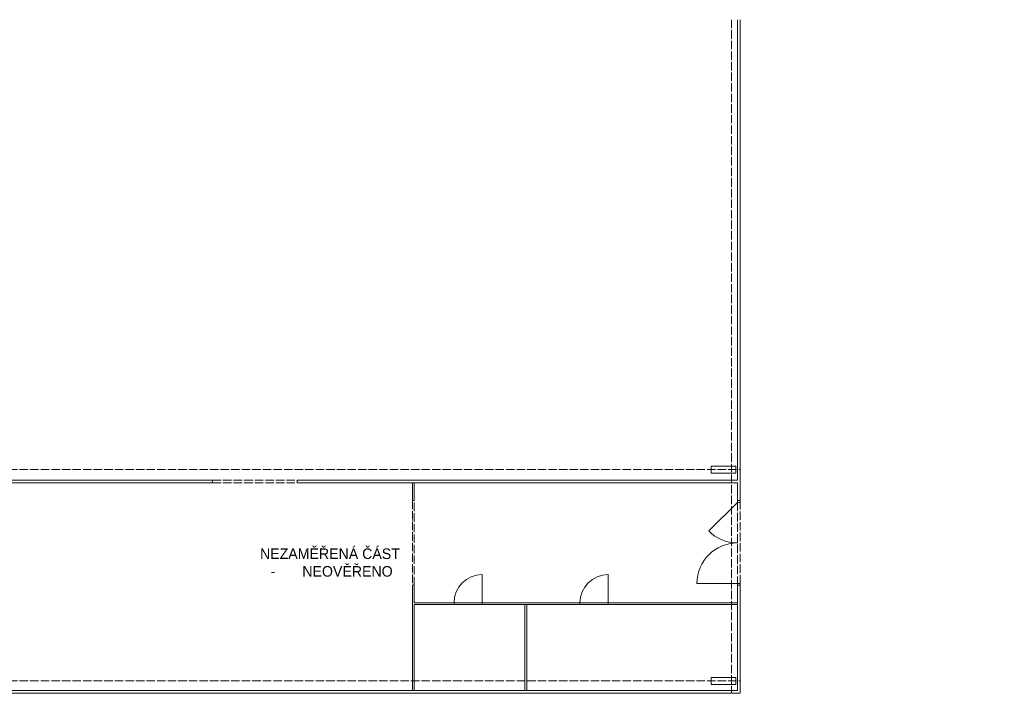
# Model space of a CAD drawing. Header units: millimetres. Extents: x -300186 to 535068, y -28581 to 763298.
# Tile 14 of 256: x -257706 to -229767, y 170334 to 189451. Entities that reach past the tile are written whole.
import ezdxf

# ---------------------------------------------------------------- set-up
doc = ezdxf.new("R2010")
doc.units = ezdxf.units.MM
doc.header["$LTSCALE"] = 10
doc.linetypes.add('ACAD_ISO04W100', pattern=[30, 24, -3, 0, -3])
for name, color, linetype, lineweight in [('text', 6, 'Continuous', 9), ('tlusta', 252, 'Continuous', 15), ('velmi_tlusta', 252, 'Continuous', 18)]:
    doc.layers.add(name, color=color, linetype=linetype, lineweight=lineweight)
doc.styles.add('laplan N', font='txt')

# ---------------------------------------------------------------- blocks, each defined once
blk = doc.blocks.new('slepak')
at = {"layer": 'tlusta', "color": 252, "linetype": 'ACAD_ISO04W100'}
for p, q in [((56926, 123539), (56926, 104422)), ((32526, 110772), (57176, 110772)), ((42200, 110472), (44600, 110472)), ((42200, 110392), (44600, 110392)), ((47871, 109892), (47871, 107492)), ((47921, 107492), (47921, 109892)), ((57096, 109842), (57096, 107542)), ((57176, 107542), (57176, 109842)), ((32526, 104772), (57176, 104772))]:
    blk.add_line(p, q, dxfattribs=at)
at = {"layer": 'tlusta', "color": 252}
for p, q in [((57096, 109842), (56283, 109029)), ((57096, 109892), (57096, 109842)), ((57176, 109842), (57096, 109842)), ((57176, 109892), (57176, 109842)), ((49854, 106992), (49854, 107792)), ((53427, 106992), (53427, 107792)), ((57096, 107542), (55946, 107542)), ((57176, 107542), (57096, 107542)), ((57096, 107542), (57096, 107492)), ((57176, 107542), (57176, 107492)), ((49054, 106992), (49854, 106992)), ((49054, 106942), (49853, 106942)), ((52627, 106992), (53427, 106992)), ((52627, 106942), (53425, 106942))]:
    blk.add_line(p, q, dxfattribs=at)
for centre, radius, start, end in [((57096, 109842), 1150, 225, 270), ((57096, 107542), 1150, 90, 180), ((49854, 106992), 800, 90, 180), ((53427, 106992), 800, 90, 180)]:
    blk.add_arc(centre, radius, start, end, dxfattribs=at)
at = {"layer": 'velmi_tlusta', "color": 252}
for p, q in [((57096, 110472), (57096, 123539)), ((57176, 109892), (57176, 123539)), ((32606, 110472), (42200, 110472)), ((32606, 110392), (42200, 110392)), ((42200, 110472), (42200, 110392)), ((44600, 110472), (57096, 110472)), ((44600, 110472), (44600, 110392)), ((44600, 110392), (57096, 110392)), ((47871, 110392), (47871, 109892)), ((47921, 110392), (47921, 109892)), ((57096, 109892), (57096, 110392)), ((47921, 109892), (47871, 109892)), ((57176, 109892), (57096, 109892)), ((47871, 107492), (47871, 104502)), ((47921, 107492), (47871, 107492)), ((47921, 107492), (47921, 106992)), ((57176, 107492), (57096, 107492)), ((57096, 104502), (57096, 107492)), ((57176, 104422), (57176, 107492)), ((49054, 106992), (47921, 106992)), ((49054, 106942), (47921, 106942)), ((47921, 106942), (47921, 104502)), ((49054, 106992), (49054, 106942)), ((49854, 106992), (49853, 106942)), ((52627, 106942), (49853, 106942)), ((52627, 106992), (49854, 106992)), ((51066, 106942), (51066, 104502)), ((51116, 106942), (51116, 104502)), ((52627, 106992), (52627, 106942)), ((53427, 106992), (53425, 106942)), ((57096, 106942), (53425, 106942)), ((57096, 106992), (53427, 106992)), ((32606, 104502), (57096, 104502)), ((32526, 104422), (57176, 104422))]:
    blk.add_line(p, q, dxfattribs=at)
for points in [[(57051, 110672), (56351, 110672), (56351, 110872), (57051, 110872)], [(57051, 104672), (56351, 104672), (56351, 104872), (57051, 104872)]]:
    blk.add_lwpolyline(points, close=True, dxfattribs=at)
at = {"layer": 'text', "color": 252, "insert": (43549, 108534), "char_height": 300, "attachment_point": 1, "style": 'laplan N'}
blk.add_mtext_dynamic_manual_height_columns('NEZAMĚŘENÁ ČÁST\\P\\pi-900,l1200,t1200;-^INEOVĚŘENO', width=5545.82, gutter_width=500, heights=[0], dxfattribs=at)

msp = doc.modelspace()

# ---------------------------------------------------------------- block references
msp.add_blockref('slepak', (-294435.48, 65911.631))

doc.saveas('drawing.dxf')
